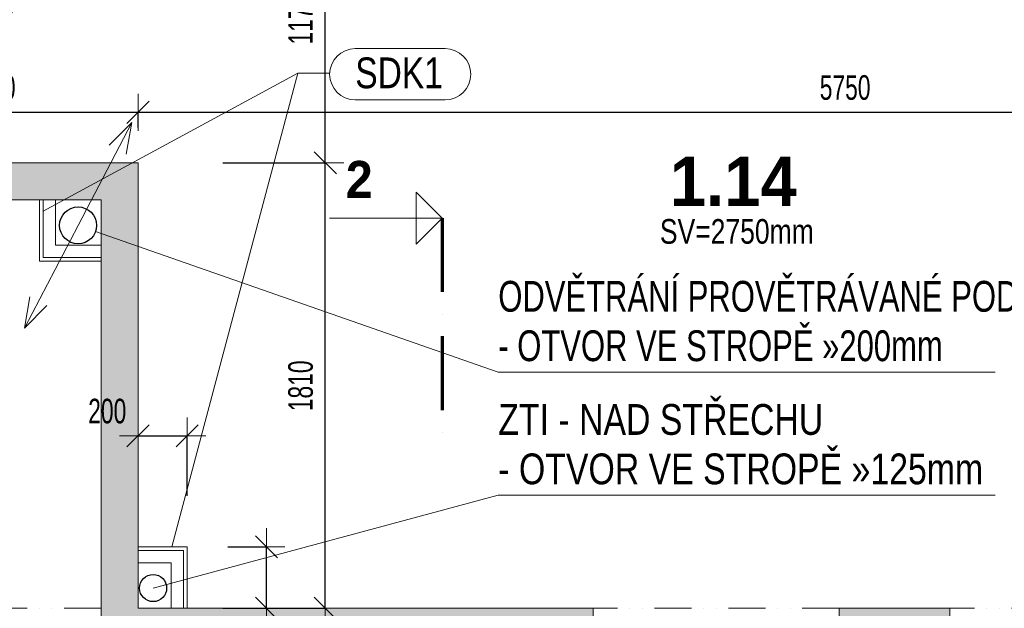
# Model space of a CAD drawing. Header units: millimetres. Extents: x -19372 to 59327, y -69634 to -42168.
# Tile 23 of 44: x 6096 to 10098, y -57147 to -54755. Entities that reach past the tile are written whole.
import ezdxf

# ---------------------------------------------------------------- set-up
doc = ezdxf.new("R2010")
doc.units = ezdxf.units.MM
doc.header["$PDMODE"] = 65
doc.linetypes.add('JIS_08_37', pattern=[480, 300, -90, 0, -90])
doc.linetypes.add('JIS_09_15', pattern=[300, 150, -50, 0, -50, 0, -50])
for name, color, linetype, lineweight in [('XR$2$1.NP - STÁVAJÍCÍ_1', 7, 'Continuous', 25), ('XR$3$KOTY_1', 7, 'Continuous', 25), ('XR$7$1.NP - FILING_1', 7, 'Continuous', 25), ('XR$8$1.NP - NÁVRH_1', 7, 'Continuous', 25), ('XR$9$TZB_1', 7, 'Continuous', 25)]:
    doc.layers.add(name, color=color, linetype=linetype, lineweight=lineweight)
doc.styles.add('ARIAL', font='ARIAL.TTF')
doc.styles.add('Arial Black', font='Arial Black')
doc.styles.add('ARIALNARROW', font='ARIALN.TTF')
doc.dimstyles.new('DIMSTYLE_3', dxfattribs={"dimtxt": 100, "dimasz": 150, "dimexe": 0, "dimexo": 0, "dimgap": 50, "dimtad": 2, "dimdec": 0, "dimrnd": 5, "dimdsep": 46, "dimtxsty": 'ARIALNARROW', "dimblk1": 'ALL_ML_STRICH', "dimblk2": 'ALL_ML_STRICH', "dimsah": 1, "dimcen": 0, "dimclrd": 6, "dimclre": 6, "dimclrt": 6, "dimadec": 0, "dimazin": 0, "dimtfac": 1, "dimtdec": 0, "dimtix": 1, "dimtmove": 2, "dimatfit": 3, "dimfxl": 0, "dimtzin": 0, "dimlwd": 0, "dimlwe": 13, "dimarcsym": 0})
doc.dimstyles.new('DIMSTYLE_8', dxfattribs={"dimtxt": 100, "dimasz": 150, "dimexe": 0, "dimexo": 0, "dimgap": 50, "dimtad": 2, "dimdec": 0, "dimrnd": 5, "dimzin": 12, "dimdsep": 46, "dimtxsty": 'ARIALNARROW', "dimblk1": 'ALL_ML_STRICH', "dimblk2": 'ALL_ML_STRICH', "dimsah": 1, "dimcen": 0, "dimclrd": 6, "dimclre": 6, "dimclrt": 6, "dimadec": 0, "dimazin": 0, "dimtfac": 1, "dimtdec": 0, "dimtix": 1, "dimtmove": 2, "dimatfit": 3, "dimfxl": 0, "dimtzin": 0, "dimlwd": 0, "dimlwe": 13, "dimarcsym": 0})
doc.dimstyles.new('DIMSTYLE_9', dxfattribs={"dimtxt": 100, "dimasz": 150, "dimexe": 0, "dimexo": 0, "dimgap": 50, "dimtad": 2, "dimdec": 0, "dimrnd": 5, "dimzin": 12, "dimdsep": 46, "dimtxsty": 'ARIALNARROW', "dimblk1": 'ALL_ML_STRICH', "dimblk2": 'ALL_ML_STRICH', "dimsah": 1, "dimcen": 0, "dimclrd": 6, "dimclre": 6, "dimclrt": 6, "dimadec": 0, "dimazin": 0, "dimtfac": 1, "dimtdec": 0, "dimtix": 1, "dimtmove": 2, "dimatfit": 3, "dimfxl": 0, "dimtvp": 1.2, "dimtzin": 0, "dimlwd": 0, "dimlwe": 13, "dimarcsym": 0})

# ---------------------------------------------------------------- blocks, each defined once
blk = doc.blocks.new('ALL_ML_STRICH')
at = {"color": 0, "linetype": 'ByBlock', "lineweight": -2}
for p, q in [((-0.3, -0.3), (0.3, 0.3)), ((0, -0.5), (0, 0.5)), ((-1, 0), (0.5, 0))]:
    blk.add_line(p, q, dxfattribs=at)
blk = doc.blocks.new('*D37')
at = {"layer": 'DEFPOINTS', "color": 6, "linetype": 'Continuous', "lineweight": 13}
for p in [(6822.1, -55336.7), (6822.1, -57146.7), (7338.3, -57146.7)]:
    blk.add_point(p, dxfattribs=at)
at = {"layer": 'XR$3$KOTY_1', "color": 6, "linetype": 'Continuous', "lineweight": -2}
for p, q in [((6922.1, -55336.7), (7338.3, -55336.7)), ((7338.3, -57146.7), (7338.3, -55336.7)), ((6922.1, -57146.7), (7338.3, -57146.7))]:
    blk.add_line(p, q, dxfattribs=at)
at = {"layer": 'XR$3$KOTY_1', "color": 6, "linetype": 'Continuous', "lineweight": 13, "xscale": 150, "yscale": 150, "zscale": 150}
for p, rotation in [((7338.3, -55336.7), 90), ((7338.3, -57146.7), 270)]:
    blk.add_blockref('ALL_ML_STRICH', p, dxfattribs=dict(at, rotation=rotation))
at = {"layer": 'XR$3$KOTY_1', "color": 6, "linetype": 'Continuous', "lineweight": 13, "insert": (7238.3, -56242.7), "char_height": 100, "width": 324.571, "attachment_point": 5, "rotation": 90, "style": 'ARIALNARROW'}
blk.add_mtext('\\W0.81;\\A1;{1810}', dxfattribs=at)
blk = doc.blocks.new('*D38')
at = {"layer": 'DEFPOINTS', "color": 6, "linetype": 'Continuous', "lineweight": 13}
for p in [(7338.3, -54166.7), (6822.1, -55336.7), (7338.3, -55336.7)]:
    blk.add_point(p, dxfattribs=at)
at = {"layer": 'XR$3$KOTY_1', "color": 6, "linetype": 'Continuous', "lineweight": -2}
for p, q in [((7238.3, -54166.7), (7338.3, -54166.7)), ((7338.3, -55336.7), (7338.3, -54166.7)), ((6922.1, -55336.7), (7338.3, -55336.7))]:
    blk.add_line(p, q, dxfattribs=at)
at = {"layer": 'XR$3$KOTY_1', "color": 6, "linetype": 'Continuous', "lineweight": 13, "xscale": 150, "yscale": 150, "zscale": 150}
for p, rotation in [((7338.3, -54166.7), 90), ((7338.3, -55336.7), 270)]:
    blk.add_blockref('ALL_ML_STRICH', p, dxfattribs=dict(at, rotation=rotation))
at = {"layer": 'XR$3$KOTY_1', "color": 6, "linetype": 'Continuous', "lineweight": 13, "insert": (7238.3, -54752.7), "char_height": 100, "width": 324.571, "attachment_point": 5, "rotation": 90, "style": 'ARIALNARROW'}
blk.add_mtext('\\W0.81;\\A1;{1170}', dxfattribs=at)
blk = doc.blocks.new('*D39')
at = {"layer": 'DEFPOINTS', "color": 6, "linetype": 'Continuous', "lineweight": 13}
for p in [(5377.2, -55131.1), (5377.2, -55293.4), (6577.2, -55293.4)]:
    blk.add_point(p, dxfattribs=at)
at = {"layer": 'XR$3$KOTY_1', "color": 6, "linetype": 'Continuous', "lineweight": -2}
for p, q in [((5377.2, -55193.4), (5377.2, -55131.1)), ((5377.2, -55131.1), (6577.2, -55131.1)), ((6577.2, -55193.4), (6577.2, -55131.1))]:
    blk.add_line(p, q, dxfattribs=at)
at = {"layer": 'XR$3$KOTY_1', "color": 6, "linetype": 'Continuous', "lineweight": 13, "xscale": 150, "yscale": 150, "zscale": 150, "rotation": 180}
blk.add_blockref('ALL_ML_STRICH', (5377.2, -55131.1), dxfattribs=at)
at = {"layer": 'XR$3$KOTY_1', "color": 6, "linetype": 'Continuous', "lineweight": 13, "xscale": 150, "yscale": 150, "zscale": 150}
blk.add_blockref('ALL_ML_STRICH', (6577.2, -55131.1), dxfattribs=at)
at = {"layer": 'XR$3$KOTY_1', "color": 6, "linetype": 'Continuous', "lineweight": 13, "insert": (5976.1, -55031.1), "char_height": 100, "width": 324.571, "attachment_point": 5, "style": 'ARIALNARROW'}
blk.add_mtext('\\W0.81;\\A1;{1200}', dxfattribs=at)
blk = doc.blocks.new('*D40')
at = {"layer": 'DEFPOINTS', "color": 6, "linetype": 'Continuous', "lineweight": 13}
for p in [(6577.2, -55131.1), (12327.2, -55131.1), (6577.2, -55293.4)]:
    blk.add_point(p, dxfattribs=at)
at = {"layer": 'XR$3$KOTY_1', "color": 6, "linetype": 'Continuous', "lineweight": -2}
for p, q in [((6577.2, -55193.4), (6577.2, -55131.1)), ((6577.2, -55131.1), (12327.2, -55131.1)), ((12327.2, -55131.1), (12327.2, -55131.1))]:
    blk.add_line(p, q, dxfattribs=at)
at = {"layer": 'XR$3$KOTY_1', "color": 6, "linetype": 'Continuous', "lineweight": 13, "xscale": 150, "yscale": 150, "zscale": 150, "rotation": 180}
blk.add_blockref('ALL_ML_STRICH', (6577.2, -55131.1), dxfattribs=at)
at = {"layer": 'XR$3$KOTY_1', "color": 6, "linetype": 'Continuous', "lineweight": 13, "xscale": 150, "yscale": 150, "zscale": 150}
blk.add_blockref('ALL_ML_STRICH', (12327.2, -55131.1), dxfattribs=at)
at = {"layer": 'XR$3$KOTY_1', "color": 6, "linetype": 'Continuous', "lineweight": 13, "insert": (9451.1, -55031.1), "char_height": 100, "width": 324.571, "attachment_point": 5, "style": 'ARIALNARROW'}
blk.add_mtext('\\W0.81;\\A1;{5750}', dxfattribs=at)
blk = doc.blocks.new('KOMPLEXNÍ OBJEKT_14')
at = {"layer": 'XR$3$KOTY_1', "color": 7, "linetype": 'Continuous', "lineweight": 13}
for p, q in [((7813.4, -55561.3), (7707.3, -55455.2)), ((7707.3, -55455.2), (7707.3, -55667.3)), ((7813.4, -55561.3), (7355, -55561.3)), ((7813.4, -55561.3), (7707.3, -55667.3))]:
    blk.add_line(p, q, dxfattribs=at)
at = {"layer": 'XR$3$KOTY_1', "color": 7, "linetype": 'JIS_08_37', "lineweight": 70}
blk.add_line((7813.4, -55561.3), (7813.4, -56436.7), dxfattribs=at)
at = {"layer": 'XR$3$KOTY_1', "color": 7, "linetype": 'Continuous', "lineweight": 25, "insert": (7421.6, -55478.8), "char_height": 150, "width": 176.23, "attachment_point": 7, "rotation": 0.0001, "style": 'Arial Black'}
blk.add_mtext('\\W0.82;2', dxfattribs=at)
blk = doc.blocks.new('*D191')
at = {"layer": 'DEFPOINTS', "color": 6, "linetype": 'Continuous', "lineweight": 13}
for p in [(6577.2, -56445.9), (6577.2, -56896.7), (6777.2, -56896.7)]:
    blk.add_point(p, dxfattribs=at)
at = {"layer": 'XR$3$KOTY_1', "color": 6, "linetype": 'Continuous', "lineweight": -2}
for p, q in [((6577.2, -56445.9), (6577.2, -56445.9)), ((6577.2, -56445.9), (6777.2, -56445.9)), ((6777.2, -56689.1), (6777.2, -56445.9))]:
    blk.add_line(p, q, dxfattribs=at)
at = {"layer": 'XR$3$KOTY_1', "color": 6, "linetype": 'Continuous', "lineweight": 13, "xscale": 150, "yscale": 150, "zscale": 150, "rotation": 180}
blk.add_blockref('ALL_ML_STRICH', (6577.2, -56445.9), dxfattribs=at)
at = {"layer": 'XR$3$KOTY_1', "color": 6, "linetype": 'Continuous', "lineweight": 13, "xscale": 150, "yscale": 150, "zscale": 150}
blk.add_blockref('ALL_ML_STRICH', (6777.2, -56445.9), dxfattribs=at)
at = {"layer": 'XR$3$KOTY_1', "color": 6, "linetype": 'Continuous', "lineweight": 13, "insert": (6452, -56345.9), "char_height": 100, "width": 243.429, "attachment_point": 5, "style": 'ARIALNARROW'}
blk.add_mtext('\\W0.81;\\A1;{200}', dxfattribs=at)
blk = doc.blocks.new('*D192')
at = {"layer": 'DEFPOINTS', "color": 6, "linetype": 'Continuous', "lineweight": 13}
for p in [(6777.2, -56896.7), (6777.2, -57146.7), (7099, -57146.7)]:
    blk.add_point(p, dxfattribs=at)
at = {"layer": 'XR$3$KOTY_1', "color": 6, "linetype": 'Continuous', "lineweight": -2}
for p, q in [((6941.9, -56896.7), (7099, -56896.7)), ((7099, -57146.7), (7099, -56896.7)), ((7099, -57146.7), (7099, -57146.7))]:
    blk.add_line(p, q, dxfattribs=at)
at = {"layer": 'XR$3$KOTY_1', "color": 6, "linetype": 'Continuous', "lineweight": 13, "xscale": 150, "yscale": 150, "zscale": 150}
for p, rotation in [((7099, -56896.7), 90), ((7099, -57146.7), 270)]:
    blk.add_blockref('ALL_ML_STRICH', p, dxfattribs=dict(at, rotation=rotation))
at = {"layer": 'XR$3$KOTY_1', "color": 6, "linetype": 'Continuous', "lineweight": 13, "insert": (6999, -57271.8), "char_height": 100, "width": 243.429, "attachment_point": 5, "rotation": 90, "style": 'ARIALNARROW'}
blk.add_mtext('\\W0.81;\\A1;{250}', dxfattribs=at)

msp = doc.modelspace()

# ---------------------------------------------------------------- hatches: boundary and pattern name
at = {"layer": 'XR$7$1.NP - FILING_1', "linetype": 'Continuous', "lineweight": 13}
for points in [[(5377.2, -55166.7), (5227.2, -55166.7), (5227.2, -55336.7), (5002.2, -55336.7), (5002.2, -55486.7), (6427.2, -55486.7), (6427.2, -57976.7), (6877.2, -57976.7), (6877.2, -57596.7), (8427.2, -57596.7), (8427.2, -57146.7), (6577.2, -57146.7), (6577.2, -55336.7), (5377.2, -55336.7)], [(9427.2, -57596.7), (9877.2, -57596.7), (9877.2, -57146.7), (9427.2, -57146.7)]]:
    msp.add_hatch(color=254, dxfattribs=at).paths.add_polyline_path(points)

# ---------------------------------------------------------------- linework, layer by layer
at = {"layer": 'XR$2$1.NP - STÁVAJÍCÍ_1', "color": 8, "linetype": 'Continuous', "lineweight": 18}
for p, q in [((6577.2, -55336.7), (5377.2, -55336.7)), ((6577.2, -55336.7), (6577.2, -57146.7)), ((6427.2, -55486.7), (5002.2, -55486.7)), ((6427.2, -55486.7), (6427.2, -57146.7)), ((6427.2, -57976.7), (6427.2, -57146.7)), ((8427.2, -57146.7), (6577.2, -57146.7)), ((8427.2, -57146.7), (8427.2, -57596.7)), ((9427.2, -57146.7), (9427.2, -57596.7)), ((9877.2, -57146.7), (9427.2, -57146.7)), ((9877.2, -57146.7), (9877.2, -57596.7))]:
    msp.add_line(p, q, dxfattribs=at)
at = {"layer": 'XR$2$1.NP - STÁVAJÍCÍ_1', "color": 8, "linetype": 'JIS_09_15', "lineweight": 13}
for p, q in [((6427.2, -57146.7), (4052.2, -57146.7)), ((9427.2, -57146.7), (8427.2, -57146.7)), ((10877.2, -57146.7), (9877.2, -57146.7))]:
    msp.add_line(p, q, dxfattribs=at)
at = {"layer": 'XR$2$1.NP - STÁVAJÍCÍ_1', "color": 8, "linetype": 'Continuous', "lineweight": 13}
msp.add_arc((5377.2, -54316.7), 800, 270, 0, dxfattribs=at)
at = {"layer": 'XR$3$KOTY_1', "color": 3, "linetype": 'Continuous', "lineweight": 13}
for p, q in [((7825.2, -54872.6), (7460.2, -54872.6)), ((7226.1, -54972.6), (6192.2, -55533.5)), ((7226.1, -54972.6), (6714.8, -56896.7)), ((7356.1, -54972.6), (7226.1, -54972.6)), ((7825.2, -55081), (7460.2, -55081))]:
    msp.add_line(p, q, dxfattribs=at)
at = {"layer": 'XR$3$KOTY_1', "color": 7, "linetype": 'Continuous', "lineweight": 13}
for p, q in [((8041.4, -56187.3), (6404.2, -55615.4)), ((8041.4, -56187.3), (10061.4, -56187.3)), ((6638.6, -57064.5), (8041.4, -56687.6)), ((8041.4, -56687.6), (10061.4, -56687.6))]:
    msp.add_line(p, q, dxfattribs=at)
at = {"layer": 'XR$3$KOTY_1', "color": 3, "linetype": 'Continuous', "lineweight": 13}
for centre, start, end in [((7460.2, -54976.8), 90, 270), ((7825.2, -54976.8), 270, 90)]:
    msp.add_arc(centre, 104.2, start, end, dxfattribs=at)
at = {"layer": 'XR$8$1.NP - NÁVRH_1', "color": 7, "linetype": 'Continuous', "lineweight": 13}
for p, q in [((6177.2, -55486.7), (6177.2, -55736.7)), ((6192.2, -55486.7), (6192.2, -55721.7)), ((6242.2, -55486.7), (6242.2, -55671.7)), ((6242.2, -55671.7), (6427.2, -55671.7)), ((6177.2, -55736.7), (6427.2, -55736.7)), ((6192.2, -55721.7), (6427.2, -55721.7)), ((6777.2, -56896.7), (6577.2, -56896.7)), ((6777.2, -57146.7), (6777.2, -56896.7)), ((6762.2, -56911.7), (6577.2, -56911.7)), ((6762.2, -57146.7), (6762.2, -56911.7)), ((6712.2, -56961.7), (6577.2, -56961.7)), ((6712.2, -57146.7), (6712.2, -56961.7))]:
    msp.add_line(p, q, dxfattribs=at)
at = {"layer": 'XR$9$TZB_1', "color": 30, "linetype": 'Continuous', "lineweight": 13}
for p, q in [((6333.4, -55590.6), (6551.7, -55172.8)), ((6551.7, -55172.8), (6459.8, -55264.7)), ((6551.7, -55172.8), (6528.7, -55300.7)), ((6333.4, -55590.6), (6115.1, -56008.5)), ((6115.1, -56008.5), (6138, -55880.5)), ((6115.1, -56008.5), (6207, -55916.5))]:
    msp.add_line(p, q, dxfattribs=at)
at = {"layer": 'XR$9$TZB_1', "color": 30, "linetype": 'Continuous', "lineweight": 25}
for centre, radius in [((6333.4, -55590.6), 75), ((6638.5, -57064.5), 55)]:
    msp.add_circle(centre, radius, dxfattribs=at)

# ---------------------------------------------------------------- block references
at = {"layer": 'XR$3$KOTY_1', "color": 7, "linetype": 'Continuous', "lineweight": 25}
msp.add_blockref('KOMPLEXNÍ OBJEKT_14', (0, 0), dxfattribs=at)

# ---------------------------------------------------------------- texts
at = {"layer": 'XR$3$KOTY_1', "color": 3, "linetype": 'Continuous', "lineweight": 13, "insert": (7460.2, -55035.1), "char_height": 125, "width": 413.84, "attachment_point": 7, "style": 'ARIAL'}
msp.add_mtext('\\W0.78;SDK1', dxfattribs=at)
at = {"layer": 'XR$3$KOTY_1', "color": 6, "linetype": 'Continuous', "lineweight": 18, "insert": (9011, -55615.8), "char_height": 100, "width": 676.724, "attachment_point": 5, "style": 'ARIALNARROW'}
msp.add_mtext('\\W0.94;SV=2750mm', dxfattribs=at)
at = {"layer": 'XR$3$KOTY_1', "color": 7, "linetype": 'Continuous', "lineweight": 13, "char_height": 125, "attachment_point": 1, "line_spacing_factor": 0.963855, "style": 'ARIALNARROW'}
for s, insert, width in [('\\W0.88;ODVĚTRÁNÍ PROVĚTRÁVANÉ PODLAHY PVC-KG150\\P- OTVOR VE STROPĚ »200mm', (8041.4, -55816.4), 3251.957), ('\\W0.96;ZTI - NAD STŘECHU\\P- OTVOR VE STROPĚ »125mm', (8041.4, -56316.8), 2079.902)]:
    msp.add_mtext(s, dxfattribs=dict(at, insert=insert, width=width))
at = {"layer": 'XR$8$1.NP - NÁVRH_1', "color": 7, "linetype": 'Continuous', "lineweight": 35, "insert": (8738.3, -55312.1), "char_height": 200, "width": 627.778, "attachment_point": 1, "style": 'Arial Black'}
msp.add_mtext('\\W0.83;1.14', dxfattribs=at)

# ---------------------------------------------------------------- dimensions: what is measured, and where the dimension line sits
at = {"layer": 'XR$3$KOTY_1', "color": 6, "linetype": 'Continuous', "lineweight": 13}
for base, p1, p2, dimstyle, picture, middle in [((7338.3, -54166.7), (6922.1, -55336.7), (7238.3, -54166.7), 'DIMSTYLE_3', '*D38', (7238.3, -54752.7)), ((7338.3, -55336.7), (6922.1, -57146.7), (6922.1, -55336.7), 'DIMSTYLE_3', '*D37', (7238.3, -56242.7)), ((7099, -56896.7), (7099, -57146.7), (6941.9, -56896.7), 'DIMSTYLE_8', '*D192', (6999, -57271.8))]:
    dim = msp.add_linear_dim(base=base, p1=p1, p2=p2, angle=90, dimstyle=dimstyle, override={"dimpost": '<>', "dimclrd": 6, "dimclre": 6, "dimclrt": 6, "dimlwd": 0, "dimlwe": 13}, dxfattribs=at)
    dim.commit()
    dim.dimension.update_dxf_attribs({"geometry": picture, "text_midpoint": middle, "dimtype": 160})
for base, p1, p2, dimstyle, picture, middle in [((6577.2, -55131.1), (5377.2, -55193.4), (6577.2, -55193.4), 'DIMSTYLE_3', '*D39', (5976.1, -55031.1)), ((12327.2, -55131.1), (6577.2, -55193.4), (12327.2, -55131.1), 'DIMSTYLE_3', '*D40', (9451.1, -55031.1)), ((6777.2, -56445.9), (6577.2, -56445.9), (6777.2, -56689.1), 'DIMSTYLE_9', '*D191', (6452, -56345.9))]:
    dim = msp.add_linear_dim(base=base, p1=p1, p2=p2, dimstyle=dimstyle, override={"dimpost": '<>', "dimclrd": 6, "dimclre": 6, "dimclrt": 6, "dimlwd": 0, "dimlwe": 13}, dxfattribs=at)
    dim.commit()
    dim.dimension.update_dxf_attribs({"geometry": picture, "text_midpoint": middle, "dimtype": 160})

doc.saveas('drawing.dxf')
